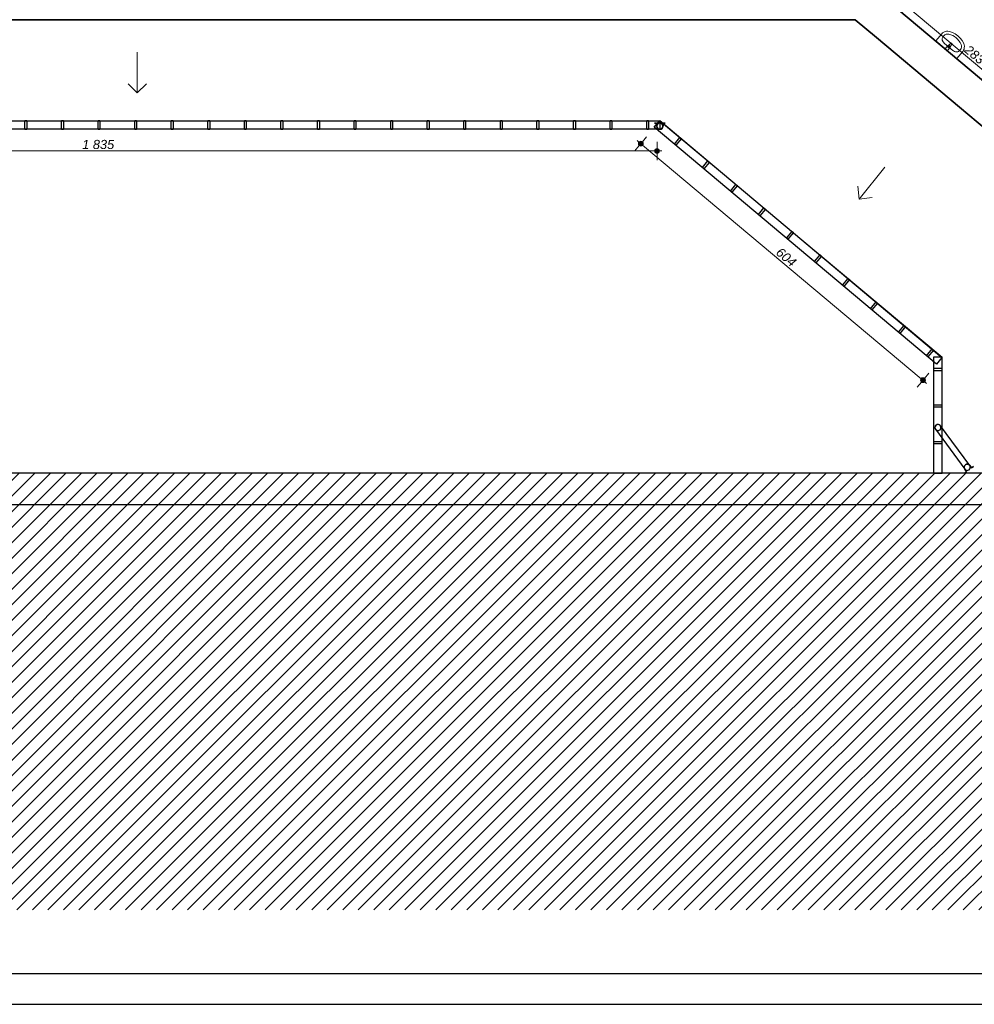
# Model space of a CAD drawing. Header units: millimetres. Extents: x -13944 to 84772, y -78836 to -35317.
# Tile 50 of 85: x 37818 to 53481, y -78836 to -62681. Entities that reach past the tile are written whole.
import ezdxf

# ---------------------------------------------------------------- set-up
doc = ezdxf.new("R2010")
doc.units = ezdxf.units.MM
doc.header["$MEASUREMENT"] = 0
for name, color, linetype, lineweight in [('0_Nr_pióra__4', 7, 'Continuous', 25), ('2D - Ogólne_Nr_pióra__1', 7, 'Continuous', 0), ('Konstrukcja - Stropy_Nr_pióra__1', 7, 'Continuous', 0), ('Konstrukcja - Ściany zew_Nr_pióra__1', 7, 'Continuous', 0), ('Konstrukcja - Ściany zew_Nr_pióra__6', 7, 'Continuous', 35), ('Wnetrze - Sanitariaty_Nr_pióra__22', 8, 'Continuous', 13), ('Wnętrze - Umeblowanie_Nr_pióra__4', 7, 'Continuous', 25), ('Wymiarowanie - Ogólne_Nr_pióra__82', 114, 'Continuous', 13)]:
    doc.layers.add(name, color=color, linetype=linetype, lineweight=lineweight)
doc.layers.add('Wymiarowanie - Ogólne', color=7, linetype='Continuous')
doc.styles.add('GENERATED_STYLE_3', font='txt')
doc.dimstyles.new('GENERATED_STYLE__1', dxfattribs={"dimtxt": 150, "dimasz": 152, "dimexe": 0.18, "dimexo": 0, "dimgap": 0.09, "dimtad": 1, "dimlfac": 0.1, "dimzin": 0, "dimdsep": 46, "dimtxsty": 'GENERATED_STYLE_3', "dimblk": 'ARROWHEAD_11', "dimblk1": 'ARROWHEAD_11', "dimblk2": 'ARROWHEAD_11', "dimcen": 0.09, "dimclrd": 114, "dimclre": 114, "dimclrt": 114, "dimazin": 0, "dimtfac": 1, "dimtdec": 4, "dimtmove": 0, "dimatfit": 3, "dimfxl": 1, "dimtolj": 1, "dimtzin": 0, "dimarcsym": 0})
doc.dimstyles.new('GENERATED_STYLE__2', dxfattribs={"dimtxt": 150, "dimasz": 152, "dimexe": 0.18, "dimexo": 0, "dimgap": 0.09, "dimtad": 1, "dimtih": 1, "dimtoh": 1, "dimlfac": 0.1, "dimzin": 0, "dimdsep": 46, "dimtxsty": 'GENERATED_STYLE_3', "dimblk": 'ARROWHEAD_11', "dimblk1": 'ARROWHEAD_11', "dimblk2": 'ARROWHEAD_11', "dimcen": 0.09, "dimclrd": 114, "dimclre": 114, "dimclrt": 114, "dimazin": 0, "dimtfac": 1, "dimtdec": 4, "dimtmove": 0, "dimatfit": 3, "dimfxl": 1, "dimtolj": 1, "dimtzin": 0, "dimarcsym": 0})

# ---------------------------------------------------------------- blocks, each defined once
blk = doc.blocks.new('*D87')
at = {"layer": 'Wymiarowanie - Ogólne_Nr_pióra__82', "linetype": 'Continuous'}
for points in [[(48049, -64715), (48046, -64700), (48037, -64687), (48024, -64679), (48009, -64675), (47993, -64679), (47980, -64687), (47972, -64700), (47969, -64715), (47972, -64731), (47980, -64744), (47993, -64752), (48009, -64755), (48024, -64752), (48037, -64744), (48046, -64731)], [(52678, -68596), (52675, -68581), (52666, -68568), (52653, -68559), (52638, -68556), (52622, -68559), (52609, -68568), (52601, -68581), (52598, -68596), (52601, -68612), (52609, -68625), (52622, -68633), (52638, -68636), (52653, -68633), (52666, -68625), (52675, -68612)]]:
    blk.add_hatch(color=256, dxfattribs=at).paths.add_polyline_path(points)
for p, q in [((48034, -64685), (48105, -64601)), ((47912, -64830), (47983, -64746)), ((47947, -64664), (47978, -64690)), ((48039, -64741), (52607, -68571)), ((52663, -68566), (52734, -68481)), ((52541, -68711), (52612, -68627)), ((52668, -68622), (52699, -68648))]:
    blk.add_line(p, q, dxfattribs=at)
for centre in [(48009, -64715), (52638, -68596)]:
    blk.add_circle(centre, 40, dxfattribs=at)
at = {"layer": 'Wymiarowanie - Ogólne_Nr_pióra__82', "insert": (50212, -66523), "char_height": 150, "attachment_point": 7, "rotation": 320.025, "style": 'GENERATED_STYLE_3'}
blk.add_mtext('\\A1;{\\fArial|b0|i1|c238|p38;604}', dxfattribs=at)
blk = doc.blocks.new('ARROWHEAD_11')
at = {"color": 0, "linetype": 'Continuous', "lineweight": 0}
blk.add_line((0, 0), (-1, 0), dxfattribs=at)
at = {"color": 0, "linetype": 'Continuous', "lineweight": 0, "const_width": 0.25, "flags": 128}
blk.add_lwpolyline([(-0.125, 0, 1), (0.125, 0, 1)], format="xyb", close=True, dxfattribs=at)
blk = doc.blocks.new('*D98')
at = {"layer": 'Wymiarowanie - Ogólne_Nr_pióra__82', "linetype": 'Continuous'}
for points in [[(29965, -64835), (29962, -64819), (29953, -64806), (29940, -64798), (29925, -64795), (29909, -64798), (29896, -64806), (29888, -64819), (29885, -64835), (29888, -64850), (29896, -64863), (29909, -64871), (29925, -64875), (29940, -64871), (29953, -64863), (29962, -64850)], [(48315, -64835), (48312, -64819), (48304, -64806), (48291, -64798), (48275, -64795), (48260, -64798), (48247, -64806), (48238, -64819), (48235, -64835), (48238, -64850), (48247, -64863), (48260, -64871), (48275, -64875), (48291, -64871), (48304, -64863), (48312, -64850)]]:
    blk.add_hatch(color=256, dxfattribs=at).paths.add_polyline_path(points)
for p, q in [((29925, -64795), (29925, -64685)), ((48275, -64795), (48275, -64685)), ((29845, -64835), (29885, -64835)), ((29925, -64985), (29925, -64875)), ((29965, -64835), (48235, -64835)), ((48275, -64985), (48275, -64875)), ((48315, -64835), (48355, -64835))]:
    blk.add_line(p, q, dxfattribs=at)
for centre in [(29925, -64835), (48275, -64835)]:
    blk.add_circle(centre, 40, dxfattribs=at)
at = {"layer": 'Wymiarowanie - Ogólne_Nr_pióra__82', "insert": (38844, -64805), "char_height": 150, "attachment_point": 7, "style": 'GENERATED_STYLE_3'}
blk.add_mtext('\\A1;{\\fArial|b0|i1|c238|p38;1 835}', dxfattribs=at)
blk = doc.blocks.new('*D512')
at = {"layer": 'Wymiarowanie - Ogólne_Nr_pióra__82', "linetype": 'Continuous'}
for points in [[(52369, -62422), (52366, -62407), (52358, -62394), (52345, -62385), (52329, -62382), (52314, -62385), (52301, -62394), (52292, -62407), (52289, -62422), (52292, -62438), (52301, -62451), (52314, -62459), (52329, -62462), (52345, -62459), (52358, -62451), (52366, -62438)], [(54540, -64243), (54537, -64228), (54529, -64215), (54516, -64206), (54500, -64203), (54485, -64206), (54472, -64215), (54463, -64228), (54460, -64243), (54463, -64259), (54472, -64272), (54485, -64280), (54500, -64283), (54516, -64280), (54529, -64272), (54537, -64259)]]:
    blk.add_hatch(color=256, dxfattribs=at).paths.add_polyline_path(points)
for p, q in [((52355, -62392), (52426, -62307)), ((52233, -62537), (52304, -62453)), ((52268, -62371), (52299, -62397)), ((52360, -62448), (54470, -64218)), ((54404, -64358), (54475, -64274))]:
    blk.add_line(p, q, dxfattribs=at)
blk.add_circle((52329, -62422), 40, dxfattribs=at)
at = {"layer": 'Wymiarowanie - Ogólne_Nr_pióra__82', "insert": (53303, -63200), "char_height": 150, "attachment_point": 7, "rotation": 320.0098, "style": 'GENERATED_STYLE_3'}
blk.add_mtext('\\A1;{\\fArial|b0|i1|c238|p38;283}', dxfattribs=at)

msp = doc.modelspace()

# ---------------------------------------------------------------- hatches: boundary and pattern name
at = {"layer": 'Konstrukcja - Ściany zew_Nr_pióra__1', "linetype": 'Continuous'}
h = msp.add_hatch(dxfattribs=at)
h.set_pattern_fill('Bloczki_ceramiczne', color=256, style=0, pattern_type=2)
h.set_pattern_definition([(45, (0, 0), (-127.27922, 127.27922), [])])
h.paths.add_polyline_path([(-1040.404, -76044.91), (-1040.404, -77288.047), (60264.596, -77288.047), (60264.596, -70115.378), (27734.596, -70115.378), (27734.596, -71572.176), (23038.421, -71572.176), (6159.596, -71572.176), (6159.596, -76044.91)])

# ---------------------------------------------------------------- linework, layer by layer
at = {"layer": '0_Nr_pióra__4', "linetype": 'Continuous', "flags": 128}
for points in [[(84771.934, -35317.498), (-13943.569, -35317.498), (-13943.569, -78836.041), (84771.934, -78836.041)], [(-9110.033, -37336.041), (84271.934, -37336.041), (84271.934, -78336.041), (-9110.033, -78336.041)]]:
    msp.add_lwpolyline(points, close=True, dxfattribs=at)
at = {"layer": '2D - Ogólne_Nr_pióra__1', "linetype": 'Continuous'}
for p, q in [((39746.254, -63211.41), (39746.254, -63882.011)), ((39746.254, -63882.011), (39596.254, -63732.011)), ((39746.254, -63882.011), (39896.254, -63732.011)), ((52012.74, -65100.372), (51593.943, -65624.123)), ((51593.943, -65624.123), (51570.467, -65413.294)), ((51593.943, -65624.123), (51804.772, -65600.647))]:
    msp.add_line(p, q, dxfattribs=at)
at = {"layer": 'Konstrukcja - Stropy_Nr_pióra__1', "linetype": 'Continuous', "flags": 128}
for points in [[(2164.596, -62391.747), (2164.596, -66752.955), (28418.016, -66749.91), (28418.016, -62684.566), (51525.096, -62684.566), (55044.372, -65629.384), (57269.596, -65629.126), (57269.596, -65629.384), (60264.596, -65629.384), (60264.596, -59579.384), (37951.507, -40862.978), (28294.596, -40862.978), (28294.596, -47992.978), (2164.596, -47992.978), (2164.596, -58010.641)], [(2164.596, -66752.955), (2164.596, -76044.91), (6159.596, -76044.91), (6159.041, -71572.176), (27734.596, -71572.176), (27734.596, -70122.176), (29924.596, -70122.176), (29924.596, -64338.978), (48317.016, -64338.978), (52953.596, -68219.724), (52953.596, -70122.176), (57269.596, -70122.176), (57269.596, -65629.384), (55044.372, -65629.384), (51526.196, -62685.486), (48316.127, -62681.583), (28417.544, -62683.891), (28418.016, -66749.91)]]:
    msp.add_lwpolyline(points, close=True, dxfattribs=at)
at = {"layer": 'Konstrukcja - Ściany zew_Nr_pióra__6', "linetype": 'Continuous', "flags": 128}
for points in [[(54415.225, -64344.622), (52244.312, -62523.643)], [(35514.596, -62684.373), (40464.596, -62684.737)], [(40464.596, -62684.737), (40914.596, -62684.77)], [(40914.596, -62684.77), (44737.391, -62685.028)], [(44737.391, -62685.028), (45167.391, -62685.057)], [(45167.391, -62685.057), (51526.196, -62685.486)], [(51526.196, -62685.486), (51874.288, -62970.291)], [(51874.288, -62970.291), (55044.372, -65629.384)], [(60264.596, -70115.378), (27734.596, -70122.176)], [(28254.596, -70642.068), (60264.705, -70635.378)]]:
    msp.add_lwpolyline(points, dxfattribs=at)
at = {"layer": 'Wnetrze - Sanitariaty_Nr_pióra__22', "linetype": 'Continuous'}
for p, q in [((52847.143, -63029.302), (52945.295, -62912.29)), ((52945.295, -62912.29), (52961.406, -62896.461)), ((52961.406, -62896.461), (52980.329, -62883.928)), ((52963.139, -62967.127), (52982.77, -62943.724)), ((52980.329, -62883.928), (53001.459, -62875.093)), ((53001.459, -62875.093), (53024.121, -62870.237)), ((53024.121, -62870.237), (53047.591, -62869.516)), ((53047.591, -62869.516), (53071.118, -62872.952)), ((53071.118, -62872.952), (53121.406, -62889.081)), ((53121.406, -62889.081), (53168.907, -62913.002)), ((53168.907, -62913.002), (53212.319, -62944.061)), ((53212.319, -62944.061), (53250.458, -62981.408)), ((53250.458, -62981.408), (53282.278, -63024.022)), ((53191.913, -63318.498), (52847.143, -63029.302)), ((53127.36, -63184.02), (52990.801, -63069.474)), ((53017.434, -63137.496), (53047.46, -63107.924)), ((53051.734, -63114.344), (53042.177, -63125.737)), ((53042.177, -63125.737), (53063.016, -63143.217)), ((53079.638, -63134.916), (53055.742, -63169.629)), ((53056.079, -63102.737), (53095.177, -63066.442)), ((53063.016, -63143.217), (53072.573, -63131.824)), ((53112.185, -63080.709), (53083.247, -63125.525)), ((53282.278, -63024.022), (53306.91, -63070.737)), ((53311.897, -63162.051), (53302.848, -63182.866)), ((53306.91, -63070.737), (53314.388, -63093.307)), ((53316.922, -63139.705), (53311.897, -63162.051)), ((53314.388, -63093.307), (53317.761, -63116.544)), ((53317.761, -63116.544), (53316.922, -63139.705)), ((53290.064, -63201.485), (53191.913, -63318.498)), ((53232.959, -63193.453), (53252.589, -63170.051)), ((53302.848, -63182.866), (53290.064, -63201.485))]:
    msp.add_line(p, q, dxfattribs=at)
for centre, radius, start, end in [((53036.588, -63153.562), 25, 140.0097945, 320.0097945), ((53062.328, -63122.876), 21.086, 107.2387691, 134.8401874), ((53062.153, -63123.084), 13.6, 320.0097945, 140.0097945), ((53062.328, -63122.876), 21.086, 352.7808199, 107.2387691), ((53062.328, -63122.876), 21.086, 325.1794017, 352.7808199), ((53102.788, -63074.641), 11.187, 327.1487193, 132.8708697)]:
    msp.add_arc(centre, radius, start, end, dxfattribs=at)
for centre, major_axis, ratio, start_param, end_param in [((53029.845, -63023.08), (66.693, -55.943), 0.696573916, 3.141592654, 4.71238898), ((53049.385, -62999.602), (66.615, -55.878), 0.929292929, 2.067771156, 3.141592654), ((53019.528, -63173.9), (209.86, -176.032), 0.929292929, 1.073821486, 2.067771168), ((53185.974, -63114.173), (66.615, -55.878), 0.929292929, 0, 1.073821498), ((53166.254, -63137.5), (66.693, -55.943), 0.696573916, 4.71238898, 6.283185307)]:
    msp.add_ellipse(centre, major_axis=major_axis, ratio=ratio, start_param=start_param, end_param=end_param, dxfattribs=at)
for p in [(53017.434, -63137.496), (53056.079, -63102.737), (53079.638, -63134.916), (53112.185, -63080.709)]:
    msp.add_point(p, dxfattribs=at)
at = {"layer": 'Wnętrze - Umeblowanie_Nr_pióra__4', "linetype": 'Continuous'}
for p, q in [((29924.596, -64338.978), (48320.145, -64338.978)), ((37905.145, -64480.978), (37905.145, -64336.978)), ((37905.145, -64336.978), (37935.145, -64336.978)), ((37935.145, -64336.978), (37935.145, -64480.978)), ((38505.145, -64480.978), (38505.145, -64336.978)), ((38505.145, -64336.978), (38535.145, -64336.978)), ((38535.145, -64336.978), (38535.145, -64480.978)), ((39105.145, -64480.978), (39105.145, -64336.978)), ((39105.145, -64336.978), (39135.145, -64336.978)), ((39135.145, -64336.978), (39135.145, -64480.978)), ((39705.145, -64480.978), (39705.145, -64336.978)), ((39705.145, -64336.978), (39735.145, -64336.978)), ((39735.145, -64336.978), (39735.145, -64480.978)), ((40305.145, -64480.978), (40305.145, -64336.978)), ((40305.145, -64336.978), (40335.145, -64336.978)), ((40335.145, -64336.978), (40335.145, -64480.978)), ((40905.145, -64480.978), (40905.145, -64336.978)), ((40905.145, -64336.978), (40935.145, -64336.978)), ((40935.145, -64336.978), (40935.145, -64480.978)), ((41505.145, -64480.978), (41505.145, -64336.978)), ((41505.145, -64336.978), (41535.145, -64336.978)), ((41535.145, -64336.978), (41535.145, -64480.978)), ((42105.145, -64480.978), (42105.145, -64336.978)), ((42105.145, -64336.978), (42135.145, -64336.978)), ((42135.145, -64336.978), (42135.145, -64480.978)), ((42705.145, -64480.978), (42705.145, -64336.978)), ((42705.145, -64336.978), (42735.145, -64336.978)), ((42735.145, -64336.978), (42735.145, -64480.978)), ((43305.145, -64480.978), (43305.145, -64336.978)), ((43305.145, -64336.978), (43335.145, -64336.978)), ((43335.145, -64336.978), (43335.145, -64480.978)), ((43905.145, -64480.978), (43905.145, -64336.978)), ((43905.145, -64336.978), (43935.145, -64336.978)), ((43935.145, -64336.978), (43935.145, -64480.978)), ((44505.145, -64480.978), (44505.145, -64336.978)), ((44505.145, -64336.978), (44535.145, -64336.978)), ((44535.145, -64336.978), (44535.145, -64480.978)), ((45105.145, -64480.978), (45105.145, -64336.978)), ((45105.145, -64336.978), (45135.145, -64336.978)), ((45135.145, -64336.978), (45135.145, -64480.978)), ((45705.145, -64480.978), (45705.145, -64336.978)), ((45705.145, -64336.978), (45735.145, -64336.978)), ((45735.145, -64336.978), (45735.145, -64480.978)), ((46305.145, -64480.978), (46305.145, -64336.978)), ((46305.145, -64336.978), (46335.145, -64336.978)), ((46335.145, -64336.978), (46335.145, -64480.978)), ((46905.145, -64480.978), (46905.145, -64336.978)), ((46905.145, -64336.978), (46935.145, -64336.978)), ((46935.145, -64336.978), (46935.145, -64480.978)), ((47505.145, -64480.978), (47505.145, -64336.978)), ((47505.145, -64336.978), (47535.145, -64336.978)), ((47535.145, -64336.978), (47535.145, -64480.978)), ((48105.145, -64480.978), (48105.145, -64336.978)), ((48105.145, -64336.978), (48135.145, -64336.978)), ((48135.145, -64336.978), (48135.145, -64480.978)), ((48230.115, -64442.459), (48320.145, -64335.246)), ((52860.438, -68330.669), (48230.115, -64442.459)), ((48231.078, -64379.437), (48231.078, -64377.437)), ((48231.078, -64377.437), (48270.878, -64377.437)), ((48231.078, -64379.437), (48231.078, -64377.437)), ((48231.078, -64377.437), (48270.878, -64377.437)), ((48231.078, -64379.437), (48231.078, -64377.437)), ((48231.078, -64377.437), (48270.878, -64377.437)), ((48231.078, -64379.437), (48231.078, -64377.437)), ((48231.078, -64377.437), (48270.878, -64377.437)), ((48231.078, -64379.437), (48231.078, -64377.437)), ((48231.078, -64377.437), (48270.878, -64377.437)), ((48231.078, -64379.437), (48231.078, -64377.437)), ((48231.078, -64377.437), (48270.878, -64377.437)), ((48231.078, -64379.437), (48231.078, -64377.437)), ((48231.078, -64377.437), (48270.878, -64377.437)), ((48231.078, -64379.437), (48231.078, -64377.437)), ((48231.078, -64377.437), (48270.878, -64377.437)), ((48231.078, -64379.437), (48231.078, -64377.437)), ((48231.078, -64377.437), (48270.878, -64377.437)), ((48231.078, -64379.437), (48231.078, -64377.437)), ((48231.078, -64377.437), (48270.878, -64377.437)), ((48231.078, -64379.437), (48231.078, -64377.437)), ((48231.078, -64377.437), (48270.878, -64377.437)), ((48231.078, -64379.437), (48231.078, -64377.437)), ((48231.078, -64377.437), (48270.878, -64377.437)), ((48231.078, -64379.437), (48231.078, -64377.437)), ((48231.078, -64377.437), (48270.878, -64377.437)), ((48231.078, -64379.437), (48231.078, -64377.437)), ((48231.078, -64377.437), (48270.878, -64377.437)), ((48231.078, -64379.437), (48231.078, -64377.437)), ((48231.078, -64377.437), (48270.878, -64377.437)), ((48231.078, -64379.437), (48231.078, -64377.437)), ((48231.078, -64377.437), (48270.878, -64377.437)), ((48231.078, -64379.437), (48231.078, -64377.437)), ((48231.078, -64377.437), (48270.878, -64377.437)), ((48231.078, -64379.437), (48231.078, -64377.437)), ((48231.078, -64377.437), (48270.878, -64377.437)), ((48231.078, -64379.437), (48231.078, -64377.437)), ((48231.078, -64377.437), (48270.878, -64377.437)), ((48231.078, -64379.437), (48231.078, -64377.437)), ((48231.078, -64377.437), (48270.878, -64377.437)), ((48231.078, -64379.437), (48231.078, -64377.437)), ((48231.078, -64377.437), (48270.878, -64377.437)), ((48231.078, -64379.437), (48231.078, -64377.437)), ((48231.078, -64377.437), (48270.878, -64377.437)), ((48231.078, -64379.437), (48231.078, -64377.437)), ((48231.078, -64377.437), (48270.878, -64377.437)), ((48231.078, -64379.437), (48231.078, -64377.437)), ((48231.078, -64377.437), (48270.878, -64377.437)), ((48231.078, -64379.437), (48231.078, -64377.437)), ((48231.078, -64377.437), (48270.878, -64377.437)), ((48231.078, -64379.437), (48231.078, -64377.437)), ((48231.078, -64377.437), (48270.878, -64377.437)), ((48269.078, -64379.437), (48231.078, -64379.437)), ((48269.078, -64379.437), (48231.078, -64379.437)), ((48269.078, -64379.437), (48231.078, -64379.437)), ((48269.078, -64379.437), (48231.078, -64379.437)), ((48269.078, -64379.437), (48231.078, -64379.437)), ((48269.078, -64379.437), (48231.078, -64379.437)), ((48269.078, -64379.437), (48231.078, -64379.437)), ((48269.078, -64379.437), (48231.078, -64379.437)), ((48269.078, -64379.437), (48231.078, -64379.437)), ((48269.078, -64379.437), (48231.078, -64379.437)), ((48269.078, -64379.437), (48231.078, -64379.437)), ((48269.078, -64379.437), (48231.078, -64379.437)), ((48269.078, -64379.437), (48231.078, -64379.437)), ((48269.078, -64379.437), (48231.078, -64379.437)), ((48269.078, -64379.437), (48231.078, -64379.437)), ((48269.078, -64379.437), (48231.078, -64379.437)), ((48269.078, -64379.437), (48231.078, -64379.437)), ((48269.078, -64379.437), (48231.078, -64379.437)), ((48269.078, -64379.437), (48231.078, -64379.437)), ((48269.078, -64379.437), (48231.078, -64379.437)), ((48269.078, -64379.437), (48231.078, -64379.437)), ((48269.078, -64379.437), (48231.078, -64379.437)), ((48269.078, -64379.437), (48231.078, -64379.437)), ((48269.078, -64379.437), (48231.078, -64379.437)), ((48269.078, -64379.437), (48231.078, -64379.437)), ((48269.078, -64379.437), (48231.078, -64379.437)), ((48269.078, -64427.437), (48269.078, -64379.437)), ((48269.078, -64427.437), (48269.078, -64379.437)), ((48269.078, -64427.437), (48269.078, -64379.437)), ((48269.078, -64427.437), (48269.078, -64379.437)), ((48269.078, -64427.437), (48269.078, -64379.437)), ((48269.078, -64427.437), (48269.078, -64379.437)), ((48269.078, -64427.437), (48269.078, -64379.437)), ((48269.078, -64427.437), (48269.078, -64379.437)), ((48269.078, -64427.437), (48269.078, -64379.437)), ((48269.078, -64427.437), (48269.078, -64379.437)), ((48269.078, -64427.437), (48269.078, -64379.437)), ((48269.078, -64427.437), (48269.078, -64379.437)), ((48269.078, -64427.437), (48269.078, -64379.437)), ((48269.078, -64427.437), (48269.078, -64379.437)), ((48269.078, -64427.437), (48269.078, -64379.437)), ((48269.078, -64427.437), (48269.078, -64379.437)), ((48269.078, -64427.437), (48269.078, -64379.437)), ((48269.078, -64427.437), (48269.078, -64379.437)), ((48269.078, -64427.437), (48269.078, -64379.437)), ((48269.078, -64427.437), (48269.078, -64379.437)), ((48269.078, -64427.437), (48269.078, -64379.437)), ((48269.078, -64427.437), (48269.078, -64379.437)), ((48269.078, -64427.437), (48269.078, -64379.437)), ((48269.078, -64427.437), (48269.078, -64379.437)), ((48269.078, -64427.437), (48269.078, -64379.437)), ((48269.078, -64427.437), (48269.078, -64379.437)), ((48270.878, -64377.437), (48270.878, -64427.437)), ((48270.878, -64377.437), (48270.878, -64427.437)), ((48270.878, -64377.437), (48270.878, -64427.437)), ((48270.878, -64377.437), (48270.878, -64427.437)), ((48270.878, -64377.437), (48270.878, -64427.437)), ((48270.878, -64377.437), (48270.878, -64427.437)), ((48270.878, -64377.437), (48270.878, -64427.437)), ((48270.878, -64377.437), (48270.878, -64427.437)), ((48270.878, -64377.437), (48270.878, -64427.437)), ((48270.878, -64377.437), (48270.878, -64427.437)), ((48270.878, -64377.437), (48270.878, -64427.437)), ((48270.878, -64377.437), (48270.878, -64427.437)), ((48270.878, -64377.437), (48270.878, -64427.437)), ((48270.878, -64377.437), (48270.878, -64427.437)), ((48270.878, -64377.437), (48270.878, -64427.437)), ((48270.878, -64377.437), (48270.878, -64427.437)), ((48270.878, -64377.437), (48270.878, -64427.437)), ((48270.878, -64377.437), (48270.878, -64427.437)), ((48270.878, -64377.437), (48270.878, -64427.437)), ((48270.878, -64377.437), (48270.878, -64427.437)), ((48270.878, -64377.437), (48270.878, -64427.437)), ((48270.878, -64377.437), (48270.878, -64427.437)), ((48270.878, -64377.437), (48270.878, -64427.437)), ((48270.878, -64377.437), (48270.878, -64427.437)), ((48270.878, -64377.437), (48270.878, -64427.437)), ((48270.878, -64377.437), (48270.878, -64427.437)), ((48320.145, -64335.246), (52950.468, -68223.456)), ((48320.145, -64338.978), (48320.145, -64478.978)), ((48371.278, -64377.437), (48411.078, -64377.437)), ((48371.278, -64427.437), (48371.278, -64377.437)), ((48371.278, -64377.437), (48411.078, -64377.437)), ((48371.278, -64427.437), (48371.278, -64377.437)), ((48371.278, -64377.437), (48411.078, -64377.437)), ((48371.278, -64427.437), (48371.278, -64377.437)), ((48371.278, -64377.437), (48411.078, -64377.437)), ((48371.278, -64427.437), (48371.278, -64377.437)), ((48371.278, -64377.437), (48411.078, -64377.437)), ((48371.278, -64427.437), (48371.278, -64377.437)), ((48371.278, -64377.437), (48411.078, -64377.437)), ((48371.278, -64427.437), (48371.278, -64377.437)), ((48371.278, -64377.437), (48411.078, -64377.437)), ((48371.278, -64427.437), (48371.278, -64377.437)), ((48371.278, -64377.437), (48411.078, -64377.437)), ((48371.278, -64427.437), (48371.278, -64377.437)), ((48371.278, -64377.437), (48411.078, -64377.437)), ((48371.278, -64427.437), (48371.278, -64377.437)), ((48371.278, -64377.437), (48411.078, -64377.437)), ((48371.278, -64427.437), (48371.278, -64377.437)), ((48371.278, -64377.437), (48411.078, -64377.437)), ((48371.278, -64427.437), (48371.278, -64377.437)), ((48371.278, -64377.437), (48411.078, -64377.437)), ((48371.278, -64427.437), (48371.278, -64377.437)), ((48371.278, -64377.437), (48411.078, -64377.437)), ((48371.278, -64427.437), (48371.278, -64377.437)), ((48371.278, -64377.437), (48411.078, -64377.437)), ((48371.278, -64427.437), (48371.278, -64377.437)), ((48371.278, -64377.437), (48411.078, -64377.437)), ((48371.278, -64427.437), (48371.278, -64377.437)), ((48371.278, -64377.437), (48411.078, -64377.437)), ((48371.278, -64427.437), (48371.278, -64377.437)), ((48371.278, -64377.437), (48411.078, -64377.437)), ((48371.278, -64427.437), (48371.278, -64377.437)), ((48371.278, -64377.437), (48411.078, -64377.437)), ((48371.278, -64427.437), (48371.278, -64377.437)), ((48371.278, -64377.437), (48411.078, -64377.437)), ((48371.278, -64427.437), (48371.278, -64377.437)), ((48371.278, -64377.437), (48411.078, -64377.437)), ((48371.278, -64427.437), (48371.278, -64377.437)), ((48371.278, -64377.437), (48411.078, -64377.437)), ((48371.278, -64427.437), (48371.278, -64377.437)), ((48371.278, -64377.437), (48411.078, -64377.437)), ((48371.278, -64427.437), (48371.278, -64377.437)), ((48371.278, -64377.437), (48411.078, -64377.437)), ((48371.278, -64427.437), (48371.278, -64377.437)), ((48371.278, -64377.437), (48411.078, -64377.437)), ((48371.278, -64427.437), (48371.278, -64377.437)), ((48371.278, -64377.437), (48411.078, -64377.437)), ((48371.278, -64427.437), (48371.278, -64377.437)), ((48371.278, -64377.437), (48411.078, -64377.437)), ((48371.278, -64427.437), (48371.278, -64377.437)), ((48373.078, -64379.437), (48373.078, -64427.437)), ((48411.078, -64379.437), (48373.078, -64379.437)), ((48373.078, -64379.437), (48373.078, -64427.437)), ((48411.078, -64379.437), (48373.078, -64379.437)), ((48373.078, -64379.437), (48373.078, -64427.437)), ((48411.078, -64379.437), (48373.078, -64379.437)), ((48373.078, -64379.437), (48373.078, -64427.437)), ((48411.078, -64379.437), (48373.078, -64379.437)), ((48373.078, -64379.437), (48373.078, -64427.437)), ((48411.078, -64379.437), (48373.078, -64379.437)), ((48373.078, -64379.437), (48373.078, -64427.437)), ((48411.078, -64379.437), (48373.078, -64379.437)), ((48373.078, -64379.437), (48373.078, -64427.437)), ((48411.078, -64379.437), (48373.078, -64379.437)), ((48373.078, -64379.437), (48373.078, -64427.437)), ((48411.078, -64379.437), (48373.078, -64379.437)), ((48373.078, -64379.437), (48373.078, -64427.437)), ((48411.078, -64379.437), (48373.078, -64379.437)), ((48373.078, -64379.437), (48373.078, -64427.437)), ((48411.078, -64379.437), (48373.078, -64379.437)), ((48373.078, -64379.437), (48373.078, -64427.437)), ((48411.078, -64379.437), (48373.078, -64379.437)), ((48373.078, -64379.437), (48373.078, -64427.437)), ((48411.078, -64379.437), (48373.078, -64379.437)), ((48373.078, -64379.437), (48373.078, -64427.437)), ((48411.078, -64379.437), (48373.078, -64379.437)), ((48373.078, -64379.437), (48373.078, -64427.437)), ((48411.078, -64379.437), (48373.078, -64379.437)), ((48373.078, -64379.437), (48373.078, -64427.437)), ((48411.078, -64379.437), (48373.078, -64379.437)), ((48373.078, -64379.437), (48373.078, -64427.437)), ((48411.078, -64379.437), (48373.078, -64379.437)), ((48373.078, -64379.437), (48373.078, -64427.437)), ((48411.078, -64379.437), (48373.078, -64379.437)), ((48373.078, -64379.437), (48373.078, -64427.437)), ((48411.078, -64379.437), (48373.078, -64379.437)), ((48373.078, -64379.437), (48373.078, -64427.437)), ((48411.078, -64379.437), (48373.078, -64379.437)), ((48373.078, -64379.437), (48373.078, -64427.437)), ((48411.078, -64379.437), (48373.078, -64379.437)), ((48373.078, -64379.437), (48373.078, -64427.437)), ((48411.078, -64379.437), (48373.078, -64379.437)), ((48373.078, -64379.437), (48373.078, -64427.437)), ((48411.078, -64379.437), (48373.078, -64379.437)), ((48373.078, -64379.437), (48373.078, -64427.437)), ((48411.078, -64379.437), (48373.078, -64379.437)), ((48373.078, -64379.437), (48373.078, -64427.437)), ((48411.078, -64379.437), (48373.078, -64379.437)), ((48373.078, -64379.437), (48373.078, -64427.437)), ((48411.078, -64379.437), (48373.078, -64379.437)), ((48373.078, -64379.437), (48373.078, -64427.437)), ((48411.078, -64379.437), (48373.078, -64379.437)), ((48411.078, -64377.437), (48411.078, -64379.437)), ((48411.078, -64377.437), (48411.078, -64379.437)), ((48411.078, -64377.437), (48411.078, -64379.437)), ((48411.078, -64377.437), (48411.078, -64379.437)), ((48411.078, -64377.437), (48411.078, -64379.437)), ((48411.078, -64377.437), (48411.078, -64379.437)), ((48411.078, -64377.437), (48411.078, -64379.437)), ((48411.078, -64377.437), (48411.078, -64379.437)), ((48411.078, -64377.437), (48411.078, -64379.437)), ((48411.078, -64377.437), (48411.078, -64379.437)), ((48411.078, -64377.437), (48411.078, -64379.437)), ((48411.078, -64377.437), (48411.078, -64379.437)), ((48411.078, -64377.437), (48411.078, -64379.437)), ((48411.078, -64377.437), (48411.078, -64379.437)), ((48411.078, -64377.437), (48411.078, -64379.437)), ((48411.078, -64377.437), (48411.078, -64379.437)), ((48411.078, -64377.437), (48411.078, -64379.437)), ((48411.078, -64377.437), (48411.078, -64379.437)), ((48411.078, -64377.437), (48411.078, -64379.437)), ((48411.078, -64377.437), (48411.078, -64379.437)), ((48411.078, -64377.437), (48411.078, -64379.437)), ((48411.078, -64377.437), (48411.078, -64379.437)), ((48411.078, -64377.437), (48411.078, -64379.437)), ((48411.078, -64377.437), (48411.078, -64379.437)), ((48411.078, -64377.437), (48411.078, -64379.437)), ((48411.078, -64377.437), (48411.078, -64379.437)), ((48320.145, -64478.978), (29924.596, -64478.978)), ((37935.145, -64480.978), (37905.145, -64480.978)), ((38535.145, -64480.978), (38505.145, -64480.978)), ((39135.145, -64480.978), (39105.145, -64480.978)), ((39735.145, -64480.978), (39705.145, -64480.978)), ((40335.145, -64480.978), (40305.145, -64480.978)), ((40935.145, -64480.978), (40905.145, -64480.978)), ((41535.145, -64480.978), (41505.145, -64480.978)), ((42135.145, -64480.978), (42105.145, -64480.978)), ((42735.145, -64480.978), (42705.145, -64480.978)), ((43335.145, -64480.978), (43305.145, -64480.978)), ((43935.145, -64480.978), (43905.145, -64480.978)), ((44535.145, -64480.978), (44505.145, -64480.978)), ((45135.145, -64480.978), (45105.145, -64480.978)), ((45735.145, -64480.978), (45705.145, -64480.978)), ((46335.145, -64480.978), (46305.145, -64480.978)), ((46935.145, -64480.978), (46905.145, -64480.978)), ((47535.145, -64480.978), (47505.145, -64480.978)), ((48135.145, -64480.978), (48105.145, -64480.978)), ((48559.142, -64721.364), (48651.744, -64611.087)), ((48651.744, -64611.087), (48674.718, -64630.379)), ((48582.116, -64740.656), (48559.142, -64721.364)), ((48674.718, -64630.379), (48582.116, -64740.656)), ((49018.627, -65107.206), (49111.229, -64996.929)), ((49134.203, -65016.221), (49041.601, -65126.498)), ((49111.229, -64996.929), (49134.203, -65016.221)), ((49041.601, -65126.498), (49018.627, -65107.206)), ((49478.111, -65493.047), (49570.713, -65382.771)), ((49593.688, -65402.063), (49501.085, -65512.34)), ((49570.713, -65382.771), (49593.688, -65402.063)), ((49501.085, -65512.34), (49478.111, -65493.047)), ((49937.596, -65878.889), (50030.198, -65768.613)), ((49960.57, -65898.181), (49937.596, -65878.889)), ((50053.172, -65787.905), (49960.57, -65898.181)), ((50030.198, -65768.613), (50053.172, -65787.905)), ((50397.08, -66264.731), (50489.682, -66154.455)), ((50512.657, -66173.747), (50420.055, -66284.023)), ((50489.682, -66154.455), (50512.657, -66173.747)), ((50420.055, -66284.023), (50397.08, -66264.731)), ((50856.565, -66650.573), (50949.167, -66540.297)), ((50972.141, -66559.589), (50879.539, -66669.865)), ((50949.167, -66540.297), (50972.141, -66559.589)), ((50879.539, -66669.865), (50856.565, -66650.573)), ((51316.049, -67036.415), (51408.651, -66926.139)), ((51339.024, -67055.707), (51316.049, -67036.415)), ((51431.626, -66945.431), (51339.024, -67055.707)), ((51408.651, -66926.139), (51431.626, -66945.431)), ((51775.534, -67422.257), (51868.136, -67311.98)), ((51891.11, -67331.273), (51798.508, -67441.549)), ((51868.136, -67311.98), (51891.11, -67331.273)), ((51798.508, -67441.549), (51775.534, -67422.257)), ((52235.019, -67808.099), (52327.621, -67697.822)), ((52257.993, -67827.391), (52235.019, -67808.099)), ((52350.595, -67717.114), (52257.993, -67827.391)), ((52327.621, -67697.822), (52350.595, -67717.114)), ((52694.503, -68193.941), (52787.105, -68083.664)), ((52810.079, -68102.956), (52717.477, -68213.233)), ((52787.105, -68083.664), (52810.079, -68102.956)), ((52717.477, -68213.233), (52694.503, -68193.941)), ((52813.596, -68219.724), (52813.596, -70122.176)), ((52953.596, -68219.724), (52813.596, -68219.724)), ((52950.468, -68223.456), (52860.438, -68330.669)), ((52953.596, -70122.176), (52953.596, -68219.724)), ((52811.596, -68404.724), (52811.596, -68434.724)), ((52955.596, -68404.724), (52811.596, -68404.724)), ((52811.596, -68434.724), (52955.596, -68434.724)), ((52955.596, -68434.724), (52955.596, -68404.724)), ((52811.596, -69004.724), (52811.596, -69034.724)), ((52955.596, -69004.724), (52811.596, -69004.724)), ((52811.596, -69034.724), (52955.596, -69034.724)), ((52955.596, -69034.724), (52955.596, -69004.724)), ((52843.352, -69401.847), (53325.247, -70055.465)), ((52843.352, -69401.847), (53325.247, -70055.465)), ((53405.736, -69996.123), (52923.841, -69342.505)), ((53405.736, -69996.123), (52923.841, -69342.505)), ((52811.596, -69604.724), (52811.596, -69634.724)), ((52955.596, -69604.724), (52811.596, -69604.724)), ((52955.596, -69634.724), (52955.596, -69604.724)), ((52811.596, -69634.724), (52955.596, -69634.724)), ((53321.536, -70117.837), (53352.122, -70095.287)), ((53321.536, -70117.837), (53352.122, -70095.287)), ((53321.536, -70117.837), (53352.122, -70095.287)), ((53321.536, -70117.837), (53352.122, -70095.287)), ((53321.536, -70117.837), (53352.122, -70095.287)), ((53321.536, -70117.837), (53352.122, -70095.287)), ((53321.536, -70117.837), (53352.122, -70095.287)), ((53321.536, -70117.837), (53352.122, -70095.287)), ((53321.536, -70117.837), (53352.122, -70095.287)), ((53321.536, -70117.837), (53352.122, -70095.287)), ((53321.536, -70117.837), (53352.122, -70095.287)), ((53321.536, -70117.837), (53352.122, -70095.287)), ((53321.536, -70117.837), (53352.122, -70095.287)), ((53321.536, -70117.837), (53352.122, -70095.287)), ((53321.536, -70117.837), (53352.122, -70095.287)), ((53321.536, -70117.837), (53352.122, -70095.287)), ((53321.536, -70117.837), (53352.122, -70095.287)), ((53321.536, -70117.837), (53352.122, -70095.287)), ((53321.536, -70117.837), (53352.122, -70095.287)), ((53321.536, -70117.837), (53352.122, -70095.287)), ((53321.536, -70117.837), (53352.122, -70095.287)), ((53321.536, -70117.837), (53352.122, -70095.287)), ((53321.536, -70117.837), (53352.122, -70095.287)), ((53321.536, -70117.837), (53352.122, -70095.287)), ((53354.757, -70095.828), (53322.723, -70119.447)), ((53354.757, -70095.828), (53322.723, -70119.447)), ((53354.757, -70095.828), (53322.723, -70119.447)), ((53354.757, -70095.828), (53322.723, -70119.447)), ((53354.757, -70095.828), (53322.723, -70119.447)), ((53354.757, -70095.828), (53322.723, -70119.447)), ((53354.757, -70095.828), (53322.723, -70119.447)), ((53354.757, -70095.828), (53322.723, -70119.447)), ((53354.757, -70095.828), (53322.723, -70119.447)), ((53354.757, -70095.828), (53322.723, -70119.447)), ((53354.757, -70095.828), (53322.723, -70119.447)), ((53354.757, -70095.828), (53322.723, -70119.447)), ((53354.757, -70095.828), (53322.723, -70119.447)), ((53354.757, -70095.828), (53322.723, -70119.447)), ((53354.757, -70095.828), (53322.723, -70119.447)), ((53354.757, -70095.828), (53322.723, -70119.447)), ((53354.757, -70095.828), (53322.723, -70119.447)), ((53354.757, -70095.828), (53322.723, -70119.447)), ((53354.757, -70095.828), (53322.723, -70119.447)), ((53354.757, -70095.828), (53322.723, -70119.447)), ((53354.757, -70095.828), (53322.723, -70119.447)), ((53354.757, -70095.828), (53322.723, -70119.447)), ((53354.757, -70095.828), (53322.723, -70119.447)), ((53354.757, -70095.828), (53322.723, -70119.447)), ((53352.122, -70095.287), (53323.637, -70056.652)), ((53352.122, -70095.287), (53323.637, -70056.652)), ((53352.122, -70095.287), (53323.637, -70056.652)), ((53352.122, -70095.287), (53323.637, -70056.652)), ((53352.122, -70095.287), (53323.637, -70056.652)), ((53352.122, -70095.287), (53323.637, -70056.652)), ((53352.122, -70095.287), (53323.637, -70056.652)), ((53352.122, -70095.287), (53323.637, -70056.652)), ((53352.122, -70095.287), (53323.637, -70056.652)), ((53352.122, -70095.287), (53323.637, -70056.652)), ((53352.122, -70095.287), (53323.637, -70056.652)), ((53352.122, -70095.287), (53323.637, -70056.652)), ((53352.122, -70095.287), (53323.637, -70056.652)), ((53352.122, -70095.287), (53323.637, -70056.652)), ((53352.122, -70095.287), (53323.637, -70056.652)), ((53352.122, -70095.287), (53323.637, -70056.652)), ((53352.122, -70095.287), (53323.637, -70056.652)), ((53352.122, -70095.287), (53323.637, -70056.652)), ((53352.122, -70095.287), (53323.637, -70056.652)), ((53352.122, -70095.287), (53323.637, -70056.652)), ((53352.122, -70095.287), (53323.637, -70056.652)), ((53352.122, -70095.287), (53323.637, -70056.652)), ((53352.122, -70095.287), (53323.637, -70056.652)), ((53352.122, -70095.287), (53323.637, -70056.652)), ((53325.086, -70055.584), (53354.757, -70095.828)), ((53325.086, -70055.584), (53354.757, -70095.828)), ((53325.086, -70055.584), (53354.757, -70095.828)), ((53325.086, -70055.584), (53354.757, -70095.828)), ((53325.086, -70055.584), (53354.757, -70095.828)), ((53325.086, -70055.584), (53354.757, -70095.828)), ((53325.086, -70055.584), (53354.757, -70095.828)), ((53325.086, -70055.584), (53354.757, -70095.828)), ((53325.086, -70055.584), (53354.757, -70095.828)), ((53325.086, -70055.584), (53354.757, -70095.828)), ((53325.086, -70055.584), (53354.757, -70095.828)), ((53325.086, -70055.584), (53354.757, -70095.828)), ((53325.086, -70055.584), (53354.757, -70095.828)), ((53325.086, -70055.584), (53354.757, -70095.828)), ((53325.086, -70055.584), (53354.757, -70095.828)), ((53325.086, -70055.584), (53354.757, -70095.828)), ((53325.086, -70055.584), (53354.757, -70095.828)), ((53325.086, -70055.584), (53354.757, -70095.828)), ((53325.086, -70055.584), (53354.757, -70095.828)), ((53325.086, -70055.584), (53354.757, -70095.828)), ((53325.086, -70055.584), (53354.757, -70095.828)), ((53325.086, -70055.584), (53354.757, -70095.828)), ((53325.086, -70055.584), (53354.757, -70095.828)), ((53325.086, -70055.584), (53354.757, -70095.828)), ((53435.568, -70036.249), (53405.897, -69996.004)), ((53435.568, -70036.249), (53405.897, -69996.004)), ((53435.568, -70036.249), (53405.897, -69996.004)), ((53435.568, -70036.249), (53405.897, -69996.004)), ((53435.568, -70036.249), (53405.897, -69996.004)), ((53435.568, -70036.249), (53405.897, -69996.004)), ((53435.568, -70036.249), (53405.897, -69996.004)), ((53435.568, -70036.249), (53405.897, -69996.004)), ((53435.568, -70036.249), (53405.897, -69996.004)), ((53435.568, -70036.249), (53405.897, -69996.004)), ((53435.568, -70036.249), (53405.897, -69996.004)), ((53435.568, -70036.249), (53405.897, -69996.004)), ((53435.568, -70036.249), (53405.897, -69996.004)), ((53435.568, -70036.249), (53405.897, -69996.004)), ((53435.568, -70036.249), (53405.897, -69996.004)), ((53435.568, -70036.249), (53405.897, -69996.004)), ((53435.568, -70036.249), (53405.897, -69996.004)), ((53435.568, -70036.249), (53405.897, -69996.004)), ((53435.568, -70036.249), (53405.897, -69996.004)), ((53435.568, -70036.249), (53405.897, -69996.004)), ((53435.568, -70036.249), (53405.897, -69996.004)), ((53435.568, -70036.249), (53405.897, -69996.004)), ((53435.568, -70036.249), (53405.897, -69996.004)), ((53435.568, -70036.249), (53405.897, -69996.004)), ((53407.346, -69994.936), (53435.83, -70033.571)), ((53407.346, -69994.936), (53435.83, -70033.571)), ((53407.346, -69994.936), (53435.83, -70033.571)), ((53407.346, -69994.936), (53435.83, -70033.571)), ((53407.346, -69994.936), (53435.83, -70033.571)), ((53407.346, -69994.936), (53435.83, -70033.571)), ((53407.346, -69994.936), (53435.83, -70033.571)), ((53407.346, -69994.936), (53435.83, -70033.571)), ((53407.346, -69994.936), (53435.83, -70033.571)), ((53407.346, -69994.936), (53435.83, -70033.571)), ((53407.346, -69994.936), (53435.83, -70033.571)), ((53407.346, -69994.936), (53435.83, -70033.571)), ((53407.346, -69994.936), (53435.83, -70033.571)), ((53407.346, -69994.936), (53435.83, -70033.571)), ((53407.346, -69994.936), (53435.83, -70033.571)), ((53407.346, -69994.936), (53435.83, -70033.571)), ((53407.346, -69994.936), (53435.83, -70033.571)), ((53407.346, -69994.936), (53435.83, -70033.571)), ((53407.346, -69994.936), (53435.83, -70033.571)), ((53407.346, -69994.936), (53435.83, -70033.571)), ((53407.346, -69994.936), (53435.83, -70033.571)), ((53407.346, -69994.936), (53435.83, -70033.571)), ((53407.346, -69994.936), (53435.83, -70033.571)), ((53407.346, -69994.936), (53435.83, -70033.571)), ((53467.603, -70012.63), (53435.568, -70036.249)), ((53467.603, -70012.63), (53435.568, -70036.249)), ((53467.603, -70012.63), (53435.568, -70036.249)), ((53467.603, -70012.63), (53435.568, -70036.249)), ((53467.603, -70012.63), (53435.568, -70036.249)), ((53467.603, -70012.63), (53435.568, -70036.249)), ((53467.603, -70012.63), (53435.568, -70036.249)), ((53467.603, -70012.63), (53435.568, -70036.249)), ((53467.603, -70012.63), (53435.568, -70036.249)), ((53467.603, -70012.63), (53435.568, -70036.249)), ((53467.603, -70012.63), (53435.568, -70036.249)), ((53467.603, -70012.63), (53435.568, -70036.249)), ((53467.603, -70012.63), (53435.568, -70036.249)), ((53467.603, -70012.63), (53435.568, -70036.249)), ((53467.603, -70012.63), (53435.568, -70036.249)), ((53467.603, -70012.63), (53435.568, -70036.249)), ((53467.603, -70012.63), (53435.568, -70036.249)), ((53467.603, -70012.63), (53435.568, -70036.249)), ((53467.603, -70012.63), (53435.568, -70036.249)), ((53467.603, -70012.63), (53435.568, -70036.249)), ((53467.603, -70012.63), (53435.568, -70036.249)), ((53467.603, -70012.63), (53435.568, -70036.249)), ((53467.603, -70012.63), (53435.568, -70036.249)), ((53467.603, -70012.63), (53435.568, -70036.249)), ((53435.83, -70033.571), (53466.416, -70011.02)), ((53435.83, -70033.571), (53466.416, -70011.02)), ((53435.83, -70033.571), (53466.416, -70011.02)), ((53435.83, -70033.571), (53466.416, -70011.02)), ((53435.83, -70033.571), (53466.416, -70011.02)), ((53435.83, -70033.571), (53466.416, -70011.02)), ((53435.83, -70033.571), (53466.416, -70011.02)), ((53435.83, -70033.571), (53466.416, -70011.02)), ((53435.83, -70033.571), (53466.416, -70011.02)), ((53435.83, -70033.571), (53466.416, -70011.02)), ((53435.83, -70033.571), (53466.416, -70011.02)), ((53435.83, -70033.571), (53466.416, -70011.02)), ((53435.83, -70033.571), (53466.416, -70011.02)), ((53435.83, -70033.571), (53466.416, -70011.02)), ((53435.83, -70033.571), (53466.416, -70011.02)), ((53435.83, -70033.571), (53466.416, -70011.02)), ((53435.83, -70033.571), (53466.416, -70011.02)), ((53435.83, -70033.571), (53466.416, -70011.02)), ((53435.83, -70033.571), (53466.416, -70011.02)), ((53435.83, -70033.571), (53466.416, -70011.02)), ((53435.83, -70033.571), (53466.416, -70011.02)), ((53435.83, -70033.571), (53466.416, -70011.02)), ((53435.83, -70033.571), (53466.416, -70011.02)), ((53435.83, -70033.571), (53466.416, -70011.02)), ((53466.416, -70011.02), (53467.603, -70012.63)), ((53466.416, -70011.02), (53467.603, -70012.63)), ((53466.416, -70011.02), (53467.603, -70012.63)), ((53466.416, -70011.02), (53467.603, -70012.63)), ((53466.416, -70011.02), (53467.603, -70012.63)), ((53466.416, -70011.02), (53467.603, -70012.63)), ((53466.416, -70011.02), (53467.603, -70012.63)), ((53466.416, -70011.02), (53467.603, -70012.63)), ((53466.416, -70011.02), (53467.603, -70012.63)), ((53466.416, -70011.02), (53467.603, -70012.63)), ((53466.416, -70011.02), (53467.603, -70012.63)), ((53466.416, -70011.02), (53467.603, -70012.63)), ((53466.416, -70011.02), (53467.603, -70012.63)), ((53466.416, -70011.02), (53467.603, -70012.63)), ((53466.416, -70011.02), (53467.603, -70012.63)), ((53466.416, -70011.02), (53467.603, -70012.63)), ((53466.416, -70011.02), (53467.603, -70012.63)), ((53466.416, -70011.02), (53467.603, -70012.63)), ((53466.416, -70011.02), (53467.603, -70012.63)), ((53466.416, -70011.02), (53467.603, -70012.63)), ((53466.416, -70011.02), (53467.603, -70012.63)), ((53466.416, -70011.02), (53467.603, -70012.63)), ((53466.416, -70011.02), (53467.603, -70012.63)), ((53466.416, -70011.02), (53467.603, -70012.63)), ((52813.596, -70122.176), (52953.596, -70122.176)), ((53322.723, -70119.447), (53321.536, -70117.837)), ((53322.723, -70119.447), (53321.536, -70117.837)), ((53322.723, -70119.447), (53321.536, -70117.837)), ((53322.723, -70119.447), (53321.536, -70117.837)), ((53322.723, -70119.447), (53321.536, -70117.837)), ((53322.723, -70119.447), (53321.536, -70117.837)), ((53322.723, -70119.447), (53321.536, -70117.837)), ((53322.723, -70119.447), (53321.536, -70117.837)), ((53322.723, -70119.447), (53321.536, -70117.837)), ((53322.723, -70119.447), (53321.536, -70117.837)), ((53322.723, -70119.447), (53321.536, -70117.837)), ((53322.723, -70119.447), (53321.536, -70117.837)), ((53322.723, -70119.447), (53321.536, -70117.837)), ((53322.723, -70119.447), (53321.536, -70117.837)), ((53322.723, -70119.447), (53321.536, -70117.837)), ((53322.723, -70119.447), (53321.536, -70117.837)), ((53322.723, -70119.447), (53321.536, -70117.837)), ((53322.723, -70119.447), (53321.536, -70117.837)), ((53322.723, -70119.447), (53321.536, -70117.837)), ((53322.723, -70119.447), (53321.536, -70117.837)), ((53322.723, -70119.447), (53321.536, -70117.837)), ((53322.723, -70119.447), (53321.536, -70117.837)), ((53322.723, -70119.447), (53321.536, -70117.837)), ((53322.723, -70119.447), (53321.536, -70117.837))]:
    msp.add_line(p, q, dxfattribs=at)
for centre, radius, start, end in [((48321.078, -64427.437), 52, 180, 0), ((48321.078, -64427.437), 52, 180, 0), ((48321.078, -64427.437), 52, 180, 0), ((48321.078, -64427.437), 52, 180, 0), ((48321.078, -64427.437), 52, 180, 0), ((48321.078, -64427.437), 52, 180, 0), ((48321.078, -64427.437), 52, 180, 0), ((48321.078, -64427.437), 52, 180, 0), ((48321.078, -64427.437), 52, 180, 0), ((48321.078, -64427.437), 52, 180, 0), ((48321.078, -64427.437), 52, 180, 0), ((48321.078, -64427.437), 52, 180, 0), ((48321.078, -64427.437), 52, 180, 0), ((48321.078, -64427.437), 52, 180, 0), ((48321.078, -64427.437), 52, 180, 0), ((48321.078, -64427.437), 52, 180, 0), ((48321.078, -64427.437), 52, 180, 0), ((48321.078, -64427.437), 52, 180, 0), ((48321.078, -64427.437), 52, 180, 0), ((48321.078, -64427.437), 52, 180, 0), ((48321.078, -64427.437), 52, 180, 0), ((48321.078, -64427.437), 52, 180, 0), ((48321.078, -64427.437), 52, 180, 0), ((48321.078, -64427.437), 52, 180, 0), ((48321.078, -64427.437), 52, 180, 0), ((48321.078, -64427.437), 52, 180, 0), ((48321.078, -64427.437), 50.2, 180, 0), ((48321.078, -64427.437), 50.2, 180, 0), ((48321.078, -64427.437), 50.2, 180, 0), ((48321.078, -64427.437), 50.2, 180, 0), ((48321.078, -64427.437), 50.2, 180, 0), ((48321.078, -64427.437), 50.2, 180, 0), ((48321.078, -64427.437), 50.2, 180, 0), ((48321.078, -64427.437), 50.2, 180, 0), ((48321.078, -64427.437), 50.2, 180, 0), ((48321.078, -64427.437), 50.2, 180, 0), ((48321.078, -64427.437), 50.2, 180, 0), ((48321.078, -64427.437), 50.2, 180, 0), ((48321.078, -64427.437), 50.2, 180, 0), ((48321.078, -64427.437), 50.2, 180, 0), ((48321.078, -64427.437), 50.2, 180, 0), ((48321.078, -64427.437), 50.2, 180, 0), ((48321.078, -64427.437), 50.2, 180, 0), ((48321.078, -64427.437), 50.2, 180, 0), ((48321.078, -64427.437), 50.2, 180, 0), ((48321.078, -64427.437), 50.2, 180, 0), ((48321.078, -64427.437), 50.2, 180, 0), ((48321.078, -64427.437), 50.2, 180, 0), ((48321.078, -64427.437), 50.2, 180, 0), ((48321.078, -64427.437), 50.2, 180, 0), ((48321.078, -64427.437), 50.2, 180, 0), ((48321.078, -64427.437), 50.2, 180, 0), ((48321.078, -64427.437), 50, 0, 180), ((48321.078, -64427.437), 50, 139.9788915, 319.9788915), ((48321.078, -64427.437), 50, 180, 0), ((48321.078, -64427.437), 50, 319.9788915, 139.9788915), ((52883.596, -69372.176), 50, 90, 270), ((52883.596, -69372.176), 50, 36.400382, 216.400382), ((52883.596, -69372.176), 50, 36.400382, 216.400382), ((52883.596, -69372.176), 50, 36.400382, 216.400382), ((52883.596, -69372.176), 50, 216.400382, 36.400382), ((52883.596, -69372.176), 50, 216.400382, 36.400382), ((52883.596, -69372.176), 50, 216.400382, 36.400382), ((52883.596, -69372.176), 50, 270, 90), ((53365.492, -70025.794), 52, 36.400382, 216.400382), ((53365.492, -70025.794), 52, 36.400382, 216.400382), ((53365.492, -70025.794), 52, 36.400382, 216.400382), ((53365.492, -70025.794), 52, 36.400382, 216.400382), ((53365.492, -70025.794), 52, 36.400382, 216.400382), ((53365.492, -70025.794), 52, 36.400382, 216.400382), ((53365.492, -70025.794), 52, 36.400382, 216.400382), ((53365.492, -70025.794), 52, 36.400382, 216.400382), ((53365.492, -70025.794), 52, 36.400382, 216.400382), ((53365.492, -70025.794), 52, 36.400382, 216.400382), ((53365.492, -70025.794), 52, 36.400382, 216.400382), ((53365.492, -70025.794), 52, 36.400382, 216.400382), ((53365.492, -70025.794), 52, 36.400382, 216.400382), ((53365.492, -70025.794), 52, 36.400382, 216.400382), ((53365.492, -70025.794), 52, 36.400382, 216.400382), ((53365.492, -70025.794), 52, 36.400382, 216.400382), ((53365.492, -70025.794), 52, 36.400382, 216.400382), ((53365.492, -70025.794), 52, 36.400382, 216.400382), ((53365.492, -70025.794), 52, 36.400382, 216.400382), ((53365.492, -70025.794), 52, 36.400382, 216.400382), ((53365.492, -70025.794), 52, 36.400382, 216.400382), ((53365.492, -70025.794), 52, 36.400382, 216.400382), ((53365.492, -70025.794), 52, 36.400382, 216.400382), ((53365.492, -70025.794), 52, 36.400382, 216.400382), ((53365.492, -70025.794), 50.2, 36.400382, 216.400382), ((53365.492, -70025.794), 50.2, 36.400382, 216.400382), ((53365.492, -70025.794), 50.2, 36.400382, 216.400382), ((53365.492, -70025.794), 50.2, 36.400382, 216.400382), ((53365.492, -70025.794), 50.2, 36.400382, 216.400382), ((53365.492, -70025.794), 50.2, 36.400382, 216.400382), ((53365.492, -70025.794), 50.2, 36.400382, 216.400382), ((53365.492, -70025.794), 50.2, 36.400382, 216.400382), ((53365.492, -70025.794), 50.2, 36.400382, 216.400382), ((53365.492, -70025.794), 50.2, 36.400382, 216.400382), ((53365.492, -70025.794), 50.2, 36.400382, 216.400382), ((53365.492, -70025.794), 50.2, 36.400382, 216.400382), ((53365.492, -70025.794), 50.2, 36.400382, 216.400382), ((53365.492, -70025.794), 50.2, 36.400382, 216.400382), ((53365.492, -70025.794), 50.2, 36.400382, 216.400382), ((53365.492, -70025.794), 50.2, 36.400382, 216.400382), ((53365.492, -70025.794), 50.2, 36.400382, 216.400382), ((53365.492, -70025.794), 50.2, 36.400382, 216.400382), ((53365.492, -70025.794), 50.2, 36.400382, 216.400382), ((53365.492, -70025.794), 50.2, 36.400382, 216.400382), ((53365.492, -70025.794), 50.2, 36.400382, 216.400382), ((53365.492, -70025.794), 50.2, 36.400382, 216.400382), ((53365.492, -70025.794), 50.2, 36.400382, 216.400382), ((53365.492, -70025.794), 50.2, 36.400382, 216.400382), ((53365.492, -70025.794), 50, 36.400382, 216.400382), ((53365.492, -70025.794), 50, 36.400382, 216.400382), ((53365.492, -70025.794), 50, 36.400382, 216.400382), ((53365.492, -70025.794), 50, 36.400382, 216.400382), ((53365.492, -70025.794), 50, 36.400382, 216.400382), ((53365.492, -70025.794), 50, 36.400382, 216.400382), ((53365.492, -70025.794), 50, 216.400382, 36.400382), ((53365.492, -70025.794), 50, 216.400382, 36.400382), ((53365.492, -70025.794), 50, 216.400382, 36.400382), ((53365.492, -70025.794), 50, 216.400382, 36.400382), ((53365.492, -70025.794), 50, 216.400382, 36.400382), ((53365.492, -70025.794), 50, 216.400382, 36.400382)]:
    msp.add_arc(centre, radius, start, end, dxfattribs=at)

# ---------------------------------------------------------------- dimensions: what is measured, and where the dimension line sits
at = {"layer": 'Wymiarowanie - Ogólne', "color": 114, "linetype": 'Continuous', "lineweight": 13}
for base, p1, p2, angle, text, picture, middle, turn in [((54500.223, -64243.29), (52244.312, -62523.643), (54415.225, -64344.622), 320.0097945, '283', '*D512', (53482.246, -63252.354), 320.0097945), ((52637.663, -68596.246), (48012.178, -64711.308), (52715.914, -68502.908), 320.025041, '604', '*D87', (50390.621, -66575.409), 320.025041)]:
    dim = msp.add_linear_dim(base=base, p1=p1, p2=p2, angle=angle, text=text, dimstyle='GENERATED_STYLE__1', dxfattribs=at)
    dim.commit()
    dim.dimension.update_dxf_attribs({"geometry": picture, "text_midpoint": middle, "dimtype": 160, "text_rotation": turn})
dim = msp.add_linear_dim(base=(48275.394, -64834.54), p1=(29924.596, -64478.978), p2=(48275.394, -64479.712), text='1 835', dimstyle='GENERATED_STYLE__2', dxfattribs=at)
dim.commit()
dim.dimension.update_dxf_attribs({"geometry": '*D98', "text_midpoint": (39099.995, -64729.54), "dimtype": 160})

doc.saveas('drawing.dxf')
